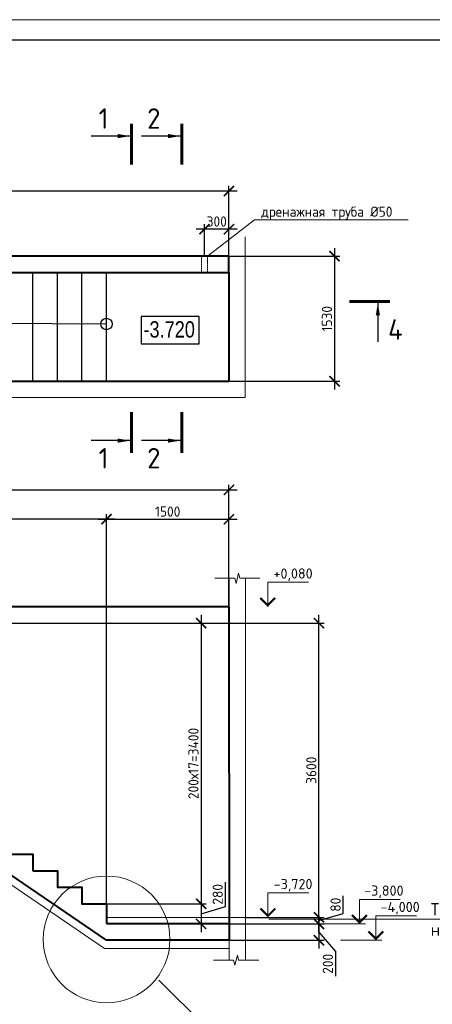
# Model space of a CAD drawing. Header units: millimetres. Extents: x 130535 to 3472113, y -52734 to 121434.
# Tile 38 of 100: x 491404 to 501503, y 10113 to 34210. Entities that reach past the tile are written whole.
import ezdxf
from ezdxf import colors
from ezdxf.entities.mleader import LeaderData, LeaderLine
from ezdxf.math import Vec2, Vec3

# ---------------------------------------------------------------- set-up
doc = ezdxf.new("R2010")
doc.units = ezdxf.units.MM
doc.linetypes.add('DASHED', pattern=[7, 5, -2, 0])
doc.layers.get('DEFPOINTS').update_dxf_attribs({"color": 1, "lineweight": 0})
for name, color, linetype, lineweight in [('РАЗМЕРЫ', 1, 'Continuous', 9), ('Разрез жилая часть$0$Отметки', 1, 'Continuous', 20), ('Символы 0.20', 1, 'Continuous', 20), ('стены монолит', 126, 'Continuous', 40), ('Тонкая', 81, 'Continuous', 20), ('ТОНКИЕ', 7, 'Continuous', 9), ('Штриховая 0.20', 42, 'DASHED', 20)]:
    doc.layers.add(name, color=color, linetype=linetype, lineweight=lineweight)
doc.layers.add('ТОЛСТЫЕ_ОСНОВНЫЕ', color=6, linetype='Continuous')
doc.styles.add('Century Gothic', font='GOTHIC.TTF')
doc.styles.add('GOST-2.304_Type-B', font='GOST_Common.ttf')
doc.styles.add('ГОСТ', font='isocpeur.TTF')
doc.dimstyles.new('СПДС', dxfattribs={"dimscale": 100, "dimtxt": 2.5, "dimasz": 2.5, "dimexe": 1.25, "dimexo": 0, "dimtad": 1, "dimdec": 0, "dimtxsty": 'GOST-2.304_Type-B', "dimblk": 'ARCHTICK', "dimcen": 2.5, "dimdle": 2, "dimadec": 0, "dimazin": 2, "dimtfac": 0.75, "dimtdec": 0, "dimtmove": 1, "dimatfit": 3, "dimfxl": 1, "dimtolj": 1, "dimarcsym": 1})

# ---------------------------------------------------------------- blocks, each defined once
blk = doc.blocks.new('*U5')
at = {"layer": 'ТОЛСТЫЕ_ОСНОВНЫЕ', "color": 6}
blk.add_lwpolyline([(20, 5), (589, 5), (589, 415), (20, 415)], close=True, dxfattribs=at)
at = {"layer": 'ТОНКИЕ'}
blk.add_lwpolyline([(0, 0), (594, 0), (594, 420), (0, 420)], close=True, dxfattribs=at)
blk = doc.blocks.new('_ArchTick')
at = {"color": 0, "linetype": 'ByBlock', "const_width": 0.15}
blk.add_lwpolyline([(-0.5, -0.5), (0.5, 0.5)], dxfattribs=at)
blk = doc.blocks.new('*D254')
at = {"layer": 'DEFPOINTS', "color": 0, "linetype": 'Continuous', "lineweight": 0, "transparency": 16777216}
for p in [(495031, 12081), (495031, 11681, -350), (498729, 11681)]:
    blk.add_point(p, dxfattribs=at)
at = {"layer": 'РАЗМЕРЫ', "color": 0, "linetype": 'Continuous', "lineweight": -2, "transparency": 16777216}
for p, q in [((495031, 12081), (498854, 12081)), ((498729, 12281), (498729, 11481)), ((498729, 11881), (499135, 11404)), ((495031, 11681), (498854, 11681)), ((499135, 11404), (499135, 10804))]:
    blk.add_line(p, q, dxfattribs=at)
at = {"layer": 'РАЗМЕРЫ', "color": 0, "linetype": 'Continuous', "lineweight": -2, "transparency": 16777216, "xscale": 250, "yscale": 250, "zscale": 250}
for p, rotation in [((498729, 12081), 90), ((498729, 11681), 270)]:
    blk.add_blockref('_ArchTick', p, dxfattribs=dict(at, rotation=rotation))
at = {"layer": 'РАЗМЕРЫ', "color": 0, "linetype": 'Continuous', "lineweight": 0, "transparency": 16777216, "insert": (498947, 11104), "char_height": 250, "attachment_point": 5, "rotation": 90, "style": 'GOST-2.304_Type-B'}
blk.add_mtext('\\A1;200', dxfattribs=at)
blk = doc.blocks.new('*D223')
at = {"layer": 'DEFPOINTS', "color": 0, "linetype": 'Continuous', "lineweight": 0, "transparency": 16777216}
for p in [(495970, 19441, 700), (498729, 19441), (496931, 12241, 767)]:
    blk.add_point(p, dxfattribs=at)
at = {"layer": 'РАЗМЕРЫ', "color": 0, "linetype": 'Continuous', "lineweight": -2, "transparency": 16777216}
for p, q in [((498729, 12041), (498729, 19641)), ((495970, 19441), (498854, 19441)), ((496931, 12241), (498854, 12241))]:
    blk.add_line(p, q, dxfattribs=at)
at = {"layer": 'РАЗМЕРЫ', "color": 0, "linetype": 'Continuous', "lineweight": -2, "transparency": 16777216, "xscale": 250, "yscale": 250, "zscale": 250}
for p, rotation in [((498729, 19441), 90), ((498729, 12241), 270)]:
    blk.add_blockref('_ArchTick', p, dxfattribs=dict(at, rotation=rotation))
at = {"layer": 'РАЗМЕРЫ', "color": 0, "linetype": 'Continuous', "lineweight": 0, "transparency": 16777216, "insert": (498541, 15841), "char_height": 250, "attachment_point": 5, "rotation": 90, "style": 'GOST-2.304_Type-B'}
blk.add_mtext('\\A1;3600', dxfattribs=at)
blk = doc.blocks.new('*D224')
at = {"layer": 'DEFPOINTS', "color": 0, "linetype": 'Continuous', "lineweight": 0, "transparency": 16777216}
for p in [(483327, 21985), (483327, 19441), (493527, 12573)]:
    blk.add_point(p, dxfattribs=at)
at = {"layer": 'РАЗМЕРЫ', "color": 0, "linetype": 'Continuous', "lineweight": -2, "transparency": 16777216}
for p, q in [((493727, 21985), (483127, 21985)), ((483327, 19441), (483327, 22110)), ((493527, 12573), (493527, 22110))]:
    blk.add_line(p, q, dxfattribs=at)
at = {"layer": 'РАЗМЕРЫ', "color": 0, "linetype": 'Continuous', "lineweight": -2, "transparency": 16777216, "xscale": 250, "yscale": 250, "zscale": 250, "rotation": 180}
blk.add_blockref('_ArchTick', (483327, 21985), dxfattribs=at)
at = {"layer": 'РАЗМЕРЫ', "color": 0, "linetype": 'Continuous', "lineweight": -2, "transparency": 16777216, "xscale": 250, "yscale": 250, "zscale": 250}
blk.add_blockref('_ArchTick', (493527, 21985), dxfattribs=at)
at = {"layer": 'РАЗМЕРЫ', "color": 0, "linetype": 'Continuous', "lineweight": 0, "transparency": 16777216, "insert": (488427, 22172), "char_height": 250, "width": 550.09, "attachment_point": 5, "style": 'GOST-2.304_Type-B'}
blk.add_mtext('\\A1;300х17=5100', dxfattribs=at)
blk = doc.blocks.new('*D226')
at = {"layer": 'DEFPOINTS', "color": 0, "linetype": 'Continuous', "lineweight": 0, "transparency": 16777216}
for p in [(496527, 22703), (482927, 19841), (496527, 19841)]:
    blk.add_point(p, dxfattribs=at)
at = {"layer": 'РАЗМЕРЫ', "color": 0, "linetype": 'Continuous', "lineweight": -2, "transparency": 16777216}
for p, q in [((482727, 22703), (496727, 22703)), ((482927, 19841), (482927, 22828)), ((496527, 19841), (496527, 22828))]:
    blk.add_line(p, q, dxfattribs=at)
at = {"layer": 'РАЗМЕРЫ', "color": 0, "linetype": 'Continuous', "lineweight": -2, "transparency": 16777216, "xscale": 250, "yscale": 250, "zscale": 250, "rotation": 180}
blk.add_blockref('_ArchTick', (482927, 22703), dxfattribs=at)
at = {"layer": 'РАЗМЕРЫ', "color": 0, "linetype": 'Continuous', "lineweight": -2, "transparency": 16777216, "xscale": 250, "yscale": 250, "zscale": 250}
blk.add_blockref('_ArchTick', (496527, 22703), dxfattribs=at)
at = {"layer": 'РАЗМЕРЫ', "color": 0, "linetype": 'Continuous', "lineweight": 0, "transparency": 16777216, "insert": (489727, 22891), "char_height": 250, "attachment_point": 5, "style": 'GOST-2.304_Type-B'}
blk.add_mtext('\\A1;6800', dxfattribs=at)
blk = doc.blocks.new('*D227')
at = {"layer": 'DEFPOINTS', "color": 0, "linetype": 'Continuous', "lineweight": 0, "transparency": 16777216}
for p in [(496527, 21985), (496527, 19841), (493527, 12573)]:
    blk.add_point(p, dxfattribs=at)
at = {"layer": 'РАЗМЕРЫ', "color": 0, "linetype": 'Continuous', "lineweight": -2, "transparency": 16777216}
for p, q in [((493327, 21985), (496727, 21985)), ((493527, 12573), (493527, 22110)), ((496527, 19841), (496527, 22110))]:
    blk.add_line(p, q, dxfattribs=at)
at = {"layer": 'РАЗМЕРЫ', "color": 0, "linetype": 'Continuous', "lineweight": -2, "transparency": 16777216, "xscale": 250, "yscale": 250, "zscale": 250, "rotation": 180}
blk.add_blockref('_ArchTick', (493527, 21985), dxfattribs=at)
at = {"layer": 'РАЗМЕРЫ', "color": 0, "linetype": 'Continuous', "lineweight": -2, "transparency": 16777216, "xscale": 250, "yscale": 250, "zscale": 250}
blk.add_blockref('_ArchTick', (496527, 21985), dxfattribs=at)
at = {"layer": 'РАЗМЕРЫ', "color": 0, "linetype": 'Continuous', "lineweight": 0, "transparency": 16777216, "insert": (495027, 22172), "char_height": 250, "attachment_point": 5, "style": 'GOST-2.304_Type-B'}
blk.add_mtext('\\A1;1500', dxfattribs=at)
blk = doc.blocks.new('_None')
blk = doc.blocks.new('*D228')
at = {"layer": 'DEFPOINTS', "color": 0, "linetype": 'Continuous', "lineweight": 0, "transparency": 16777216}
for p in [(496527, 28422), (496527, 25362), (499111, 25362)]:
    blk.add_point(p, dxfattribs=at)
at = {"layer": 'РАЗМЕРЫ', "color": 0, "linetype": 'Continuous', "lineweight": -2, "transparency": 16777216}
for p, q in [((499111, 28622), (499111, 25162)), ((496527, 28422), (499236, 28422)), ((496527, 25362), (499236, 25362))]:
    blk.add_line(p, q, dxfattribs=at)
at = {"layer": 'РАЗМЕРЫ', "color": 0, "linetype": 'Continuous', "lineweight": -2, "transparency": 16777216, "xscale": 250, "yscale": 250, "zscale": 250}
for p, rotation in [((499111, 28422), 90), ((499111, 25362), 270)]:
    blk.add_blockref('_ArchTick', p, dxfattribs=dict(at, rotation=rotation))
at = {"layer": 'РАЗМЕРЫ', "color": 0, "linetype": 'Continuous', "lineweight": 0, "transparency": 16777216, "insert": (498924, 26892), "char_height": 250, "attachment_point": 5, "rotation": 90, "style": 'GOST-2.304_Type-B'}
blk.add_mtext('\\A1;1530', dxfattribs=at)
blk = doc.blocks.new('*D229')
at = {"layer": 'DEFPOINTS', "color": 0, "linetype": 'Continuous', "lineweight": 0, "transparency": 16777216}
for p in [(482927, 30016), (482927, 28422), (496527, 28222)]:
    blk.add_point(p, dxfattribs=at)
at = {"layer": 'РАЗМЕРЫ', "color": 0, "linetype": 'Continuous', "lineweight": -2, "transparency": 16777216}
for p, q in [((482927, 28422), (482927, 30141)), ((496527, 28222), (496527, 30141)), ((496727, 30016), (482727, 30016))]:
    blk.add_line(p, q, dxfattribs=at)
at = {"layer": 'РАЗМЕРЫ', "color": 0, "linetype": 'Continuous', "lineweight": -2, "transparency": 16777216, "xscale": 250, "yscale": 250, "zscale": 250, "rotation": 180}
blk.add_blockref('_ArchTick', (482927, 30016), dxfattribs=at)
at = {"layer": 'РАЗМЕРЫ', "color": 0, "linetype": 'Continuous', "lineweight": -2, "transparency": 16777216, "xscale": 250, "yscale": 250, "zscale": 250}
blk.add_blockref('_ArchTick', (496527, 30016), dxfattribs=at)
at = {"layer": 'РАЗМЕРЫ', "color": 0, "linetype": 'Continuous', "lineweight": 0, "transparency": 16777216, "insert": (489727, 30204), "char_height": 250, "attachment_point": 5, "style": 'GOST-2.304_Type-B'}
blk.add_mtext('\\A1;6800', dxfattribs=at)
blk = doc.blocks.new('*D258')
at = {"layer": 'DEFPOINTS', "color": 0, "linetype": 'Continuous', "lineweight": 0, "transparency": 16777216}
for p in [(482927, 19441), (493531, 12573), (495845, 12573)]:
    blk.add_point(p, dxfattribs=at)
at = {"layer": 'РАЗМЕРЫ', "color": 0, "linetype": 'Continuous', "lineweight": -2, "transparency": 16777216}
for p, q in [((495845, 19641), (495845, 12373)), ((482927, 19441), (495970, 19441)), ((493531, 12573), (495970, 12573))]:
    blk.add_line(p, q, dxfattribs=at)
at = {"layer": 'РАЗМЕРЫ', "color": 0, "linetype": 'Continuous', "lineweight": -2, "transparency": 16777216, "xscale": 250, "yscale": 250, "zscale": 250}
for p, rotation in [((495845, 19441), 90), ((495845, 12573), 270)]:
    blk.add_blockref('_ArchTick', p, dxfattribs=dict(at, rotation=rotation))
at = {"layer": 'РАЗМЕРЫ', "color": 0, "linetype": 'Continuous', "lineweight": 0, "transparency": 16777216, "insert": (495657, 16007), "char_height": 250, "attachment_point": 5, "rotation": 90, "style": 'GOST-2.304_Type-B'}
blk.add_mtext('\\A1;200х17=3400', dxfattribs=at)
blk = doc.blocks.new('*D259')
at = {"layer": 'DEFPOINTS', "color": 0, "linetype": 'Continuous', "lineweight": 0, "transparency": 16777216}
for p in [(495927, 29083), (495927, 28422), (496527, 28422)]:
    blk.add_point(p, dxfattribs=at)
at = {"layer": 'РАЗМЕРЫ', "color": 0, "linetype": 'Continuous', "lineweight": -2, "transparency": 16777216}
for p, q in [((495927, 28422), (495927, 29208)), ((496527, 28422), (496527, 29208)), ((496727, 29083), (495727, 29083))]:
    blk.add_line(p, q, dxfattribs=at)
at = {"layer": 'РАЗМЕРЫ', "color": 0, "linetype": 'Continuous', "lineweight": -2, "transparency": 16777216, "xscale": 250, "yscale": 250, "zscale": 250, "rotation": 180}
blk.add_blockref('_ArchTick', (495927, 29083), dxfattribs=at)
at = {"layer": 'РАЗМЕРЫ', "color": 0, "linetype": 'Continuous', "lineweight": -2, "transparency": 16777216, "xscale": 250, "yscale": 250, "zscale": 250}
blk.add_blockref('_ArchTick', (496527, 29083), dxfattribs=at)
at = {"layer": 'РАЗМЕРЫ', "color": 0, "linetype": 'Continuous', "lineweight": 0, "transparency": 16777216, "insert": (496227, 29271), "char_height": 250, "attachment_point": 5, "style": 'GOST-2.304_Type-B'}
blk.add_mtext('\\A1;300', dxfattribs=at)
blk = doc.blocks.new('*D474')
at = {"layer": 'DEFPOINTS', "color": 0, "linetype": 'Continuous', "lineweight": 0, "transparency": 16777216}
for p in [(493531, 12573), (493531, 12081), (495845, 12081)]:
    blk.add_point(p, dxfattribs=at)
at = {"layer": 'РАЗМЕРЫ', "color": 0, "linetype": 'Continuous', "lineweight": -2, "transparency": 16777216}
for p, q in [((496439, 12505), (496439, 13105)), ((495845, 12773), (495845, 11881)), ((493531, 12573), (495970, 12573)), ((495845, 12327), (496439, 12505)), ((493531, 12081), (495970, 12081))]:
    blk.add_line(p, q, dxfattribs=at)
at = {"layer": 'РАЗМЕРЫ', "color": 0, "linetype": 'Continuous', "lineweight": -2, "transparency": 16777216, "xscale": 250, "yscale": 250, "zscale": 250}
for p, rotation in [((495845, 12573), 90), ((495845, 12081), 270)]:
    blk.add_blockref('_ArchTick', p, dxfattribs=dict(at, rotation=rotation))
at = {"layer": 'РАЗМЕРЫ', "color": 0, "linetype": 'Continuous', "lineweight": 0, "transparency": 16777216, "insert": (496251, 12805), "char_height": 250, "attachment_point": 5, "rotation": 90, "style": 'GOST-2.304_Type-B'}
blk.add_mtext('\\A1;280', dxfattribs=at)
blk = doc.blocks.new('*D502')
at = {"layer": 'DEFPOINTS', "color": 0, "linetype": 'Continuous', "lineweight": 0, "transparency": 16777216}
for p in [(496942, 12241, -700), (496942, 12081, 350), (498729, 12241)]:
    blk.add_point(p, dxfattribs=at)
at = {"layer": 'РАЗМЕРЫ', "color": 0, "linetype": 'Continuous', "lineweight": -2, "transparency": 16777216}
for p, q in [((499322, 12339), (499322, 12764)), ((498729, 11881), (498729, 12441)), ((498729, 12161), (499322, 12339)), ((496942, 12241), (498854, 12241)), ((496942, 12081), (498854, 12081))]:
    blk.add_line(p, q, dxfattribs=at)
at = {"layer": 'РАЗМЕРЫ', "color": 0, "linetype": 'Continuous', "lineweight": -2, "transparency": 16777216, "xscale": 250, "yscale": 250, "zscale": 250}
for p, rotation in [((498729, 12241), 90), ((498729, 12081), 270)]:
    blk.add_blockref('_ArchTick', p, dxfattribs=dict(at, rotation=rotation))
at = {"layer": 'РАЗМЕРЫ', "color": 0, "linetype": 'Continuous', "lineweight": 0, "transparency": 16777216, "insert": (499135, 12551), "char_height": 250, "attachment_point": 5, "rotation": 90, "style": 'GOST-2.304_Type-B'}
blk.add_mtext('\\A1;80', dxfattribs=at)

msp = doc.modelspace()

# ---------------------------------------------------------------- linework, layer by layer
at = {"linetype": 'Continuous', "lineweight": 25, "transparency": 33554687}
for p, q in [((491726.6, 25361.7, -700), (491726.6, 28021.7, 0)), ((492326.6, 25361.7, -700), (492326.6, 28021.7, 0)), ((492926.6, 25361.7, -700), (492926.6, 28021.7)), ((493526.6, 25361.7, -700), (493526.6, 28021.7)), ((493526.6, 26761.7), (483326.6, 26824.4, -273.9)), ((482926.6, 25361.7, -700), (493526.6, 25361.7, -700))]:
    msp.add_line(p, q, dxfattribs=at)
msp.add_lwpolyline([(494377.9, 26278.6), (495800.4, 26278.6), (495800.4, 26945.3), (494377.9, 26945.3), (494377.9, 26278.6)], dxfattribs=at)
msp.add_circle((493526.6, 26761.7), 140, dxfattribs=at)
at = {"layer": 'РАЗМЕРЫ', "linetype": 'Continuous', "lineweight": 0}
for p, q in [((496526.6, 25361.7), (496526.6, 28896.8)), ((496926.6, 24961.7, -700), (496926.6, 28896.8)), ((480127.9, 25361.7, -700), (499100.6, 25361.7, -700)), ((480127.9, 24961.7, -700), (496926.6, 24961.7, -700)), ((496531.1, 20539.1), (496531.1, 11192.8, -700)), ((496931.1, 20539.1, 700), (496931.1, 11192.8)), ((496931.1, 12240.8, -700), (493526.5, 12240.8))]:
    msp.add_line(p, q, dxfattribs=at)
msp.add_circle((493531.1, 11700.8), 1551.3, dxfattribs=at)
at = {"layer": 'Символы 0.20', "color": 1, "linetype": 'Continuous', "lineweight": 20, "ltscale": 100}
for p, q in [((497474.1, 20440.8), (498474.1, 20440.8)), ((497478.6, 12840.8), (498478.6, 12840.8)), ((499719.7, 12680.8), (500719.7, 12680.8)), ((498853.6, 12080.8), (499719.7, 12080.8)), ((500119.7, 12280.8), (501119.7, 12280.8)), ((499253.6, 11680.8), (500119.7, 11680.8))]:
    msp.add_line(p, q, dxfattribs=at)
at = {"layer": 'Символы 0.20', "color": 1, "linetype": 'Continuous', "lineweight": 20, "ltscale": 10000}
for p, q in [((499869.7, 12080.8), (499569.7, 12080.8)), ((500269.7, 11680.8), (499969.7, 11680.8))]:
    msp.add_line(p, q, dxfattribs=at)
for points in [[(497474.1, 19840.8), (497474.1, 20440.8)], [(497478.6, 12240.8), (497478.6, 12840.8)], [(499719.7, 12080.8), (499719.7, 12680.8)], [(500119.7, 11680.8), (500119.7, 12280.8)]]:
    msp.add_lwpolyline(points, dxfattribs=at)
at = {"layer": 'Символы 0.20', "color": 1, "linetype": 'Continuous', "lineweight": 20, "ltscale": 10000, "const_width": 50}
for points in [[(497291.7, 20058.5), (497474.1, 19876.2), (497656.4, 20058.5)], [(497296.3, 12458.5), (497478.6, 12276.2), (497660.9, 12458.5)], [(499537.3, 12298.5), (499719.7, 12116.2), (499902, 12298.5)], [(499937.4, 11898.5), (500119.7, 11716.2), (500302, 11898.5)]]:
    msp.add_lwpolyline(points, dxfattribs=at)
at = {"layer": 'стены монолит', "ltscale": 100}
for p, q in [((496526.6, 28021.7, -700), (496526.6, 25361.7)), ((496526.6, 19840.8), (482926.6, 19840.8)), ((496526.6, 19840.8), (496531.1, 11680.8)), ((493531.1, 11680.8), (482726.5, 19040.8)), ((496531.1, 12080.8, 700), (493531.1, 12080.8)), ((496531.1, 11680.8), (493531.1, 11680.8))]:
    msp.add_line(p, q, dxfattribs=at)
at = {"layer": 'стены монолит', "color": 0, "lineweight": 18, "ltscale": 100}
for p, q in [((493477.6, 11480.8), (482664.7, 18840.8)), ((496531.1, 11480.8), (493477.6, 11480.8))]:
    msp.add_line(p, q, dxfattribs=at)
at = {"layer": 'стены монолит', "ltscale": 100}
msp.add_lwpolyline([(496526.6, 28421.7), (482926.6, 28421.7), (482926.6, 28021.7), (496526.6, 28021.7)], close=True, dxfattribs=at)
for points in [[(482926.6, 28021.7), (480526.6, 28021.7), (480526.6, 25361.7), (496526.6, 25361.7)], [(489926.5, 14592.8), (490526.5, 14592.8), (490526.5, 14188.8), (491126.5, 14188.8), (491126.5, 13784.8), (491726.5, 13784.8), (491726.5, 13380.8)], [(491726.5, 13380.8), (492326.5, 13380.8), (492326.5, 12976.8), (492926.5, 12976.8), (492926.5, 12572.8), (493526.5, 12572.8), (493526.5, 12088.8)]]:
    msp.add_lwpolyline(points, dxfattribs=at)
at = {"layer": 'Тонкая', "elevation": 700}
msp.add_lwpolyline([(497282, 20539.1), (497207, 20539.1), (496792.3, 20539.1), (496761, 20664.1), (496698.5, 20414.1), (496667.3, 20539.1), (496252.5, 20539.1), (496177.5, 20539.1)], dxfattribs=at)
at = {"layer": 'Тонкая'}
msp.add_lwpolyline([(497253.3, 11192.8), (497178.3, 11192.8), (496763.5, 11192.8), (496732.2, 11317.8), (496669.7, 11067.8), (496638.5, 11192.8), (496223.7, 11192.8), (496148.7, 11192.8)], dxfattribs=at)
at = {"layer": 'ТОНКИЕ', "linetype": 'Continuous', "lineweight": 25, "ltscale": 200}
for p, q in [((494106.3, 31361.3), (493156.3, 31361.3)), ((495336.4, 31361.3), (494386.4, 31361.3)), ((500170.5, 27278.3), (500170.5, 26328.3)), ((494106.3, 23908.3), (493156.3, 23908.3)), ((495336.4, 23908.3), (494386.4, 23908.3))]:
    msp.add_line(p, q, dxfattribs=at)
at = {"layer": 'ТОНКИЕ', "linetype": 'Continuous', "lineweight": 25, "ltscale": 200, "const_width": 70}
for points in [[(494141.3, 31661.3), (494141.3, 30661.3)], [(495371.4, 31661.3), (495371.4, 30661.3)], [(500470.5, 27313.3), (499470.5, 27313.3)], [(494141.3, 23608.3), (494141.3, 24608.3)], [(495371.4, 23608.3), (495371.4, 24608.3)]]:
    msp.add_lwpolyline(points, dxfattribs=at)
at = {"layer": 'ТОНКИЕ', "linetype": 'Continuous', "lineweight": 25, "ltscale": 200}
for points in [[(494106.3, 31361.3), (493805.8, 31411.6), (493805.8, 31311)], [(495336.4, 31361.3), (495035.9, 31411.6), (495035.9, 31311)], [(500170.5, 27278.3), (500120.2, 26977.9), (500220.7, 26977.9)], [(494106.3, 23908.3), (493805.8, 23958.6), (493805.8, 23858.1)], [(495336.4, 23908.3), (495035.9, 23958.6), (495035.9, 23858.1)]]:
    msp.add_solid(points, dxfattribs=at)
at = {"layer": 'Штриховая 0.20'}
msp.add_lwpolyline([(495851.6, 28421.7), (495851.6, 28021.7), (496001.6, 28021.7), (496001.6, 28421.7)], close=True, dxfattribs=at)

# ---------------------------------------------------------------- block references
at = {"xscale": 100, "yscale": 100, "zscale": 100}
msp.add_blockref('*U5', (474692.4, -7790.1), dxfattribs=at)
msp.add_blockref('*U5', (474692.4, -7790.1), dxfattribs=at)

# ---------------------------------------------------------------- texts
at = {"linetype": 'Continuous', "lineweight": 25, "transparency": 33554687, "insert": (494433.5, 26425.3), "char_height": 400, "width": 1478.138, "attachment_point": 7, "style": 'Century Gothic'}
msp.add_mtext('{\\W0.83;-3.720}', dxfattribs=at)
at = {"insert": (153574.3, 18462.6), "char_height": 330, "attachment_point": 1, "style": 'ГОСТ'}
msp.add_mtext_dynamic_manual_height_columns('\\pi10055.14148;{\\H1.5152x;\\P\\pi7542.56108;Общие указания\\P\\pi1650;}1.^IРабочая документация разработана в соответствии с заданием на проектирование, требованиями действующих технических регламентов, стандартов, сводов правил и других документов, содержащих установленные требования.\\P2.^IРабочая документация выполнена в соответствии со следующими нормативными и техническими документами:\\P-^IСП 20.13330.2016 "Нагрузки и Воздействия";\\P-^IСП 63.13330.2012 "Бетонные и железобетонные конструкции. Основные положения";\\P-^IСП 22.13330.2016 "Основания зданий и сооружений";\\P-^IСП 45.13330.2012 "Земляные сооружения, основания и фундаменты".\\P3.   За относительную отметку 0,000 принята отметка чистого пола первого этажа.\\P4.^IПеречень видов работ, для которых необходимо составлять акты освидетельствования скрытых работ:\\P-^Iармирование конструкций;\\P-^Iосвидетельствование опалубки перед бетонированием;\\P-^Iвыполнение сварочных работ;\\P-^Iотбор контрольных проб бетона;\\P-^Iсоответствие законченных железобетонных конструкций проекту с отображением качества работ;\\P-^Iустройство монолитных конструкций, выполняемых в зимнее время;  \\P\\pi0;        -    устройство гидроизоляции;\\P\\pi1650;-^Iуплотнение грунтов и обратную засыпку.\\PЗапрещается выполнение последующих работ при отсутствии актов освидетельствования предшествующих скрытых работ во всех случаях.\\P\\pi0;        5. Проект рассчитан на производство работ в период положительных температур. В случае выполнения работ при отрицательных температурах необходимо выполнять требования СНиП часть 3 по производству работ и ППР.\\P        6. При минимальной температуре воздуха до минус 15°С допускается:\\P\\pi1650;-выдерживание бетона в конструкции методом термоса, при предварительном разогреве бетонной смеси;\\P -форсированный электроразогрев бетона в конструкции с повторным уплотнением.\\PПри минимальной температуре воздуха до минус 25°С допускается:\\P -обогрев бетона в греющей опалубке с помощью низкотемпературных электронагревателей;\\P -электродный сквозной прогрев бетона;\\P -электрообогрев с помощью греющего провода.', width=18460.283, gutter_width=5800, heights=[33815.2], dxfattribs=at)
at = {"layer": 'Разрез жилая часть$0$Отметки', "linetype": 'Continuous', "lineweight": 25, "ltscale": 100, "style": 'ГОСТ'}
for s, p in [('+0,080', (497616.6, 20530.8)), ('-3,720', (497621.1, 12930.8)), ('-3,800', (499837.2, 12770.8)), ('-4,000', (500237.2, 12370.8))]:
    msp.add_text(s, height=250, dxfattribs=at).set_placement(p)
at = {"layer": 'ТОНКИЕ', "linetype": 'Continuous', "lineweight": 0, "char_height": 500, "attachment_point": 5, "style": 'GOST-2.304_Type-B'}
for s, insert in [('2', (494686.4, 31791.3)), ('1', (493456.3, 31791.3)), ('4', (500600.5, 26628.3)), ('1', (493456.3, 23478.3)), ('2', (494686.4, 23478.3))]:
    msp.add_mtext_dynamic_manual_height_columns(s, width=723.88, gutter_width=25, heights=[0], dxfattribs=dict(at, insert=insert))

# ---------------------------------------------------------------- dimensions: what is measured, and where the dimension line sits
at = {"layer": 'РАЗМЕРЫ', "linetype": 'Continuous', "lineweight": 0}
for base, p1, p2, picture, middle in [((482926.6, 30016.4), (496526.6, 28221.7), (482926.6, 28421.7), '*D229', (489726.6, 30203.9)), ((495926.6, 29083.3), (496526.6, 28421.7), (495926.6, 28421.7), '*D259', (496226.6, 29270.8))]:
    dim = msp.add_linear_dim(base=base, p1=p1, p2=p2, dimstyle='СПДС', override={"dimlfac": 0.5}, dxfattribs=at)
    dim.commit()
    dim.dimension.update_dxf_attribs({"geometry": picture, "text_midpoint": middle})
for base, p1, p2, angle, override, picture, middle in [((499111.4, 25361.7), (496526.6, 28421.7), (496526.6, 25361.7), 90, {"dimlfac": 0.5}, '*D228', (498923.9, 26891.7)), ((496526.6, 22703.3), (482926.6, 19840.8), (496526.6, 19840.8), 180, {"dimlfac": 0.5, "dimrnd": 5}, '*D226', (489726.6, 22890.8)), ((496526.6, 21984.5), (493526.5, 12572.8), (496526.6, 19840.8), 180, {"dimlfac": 0.5, "dimrnd": 5}, '*D227', (495026.5, 22172)), ((498728.6, 19440.8, -700), (496931.1, 12240.8, 66.5), (495970, 19440.8), 90, {"dimlfac": 0.5}, '*D223', (498541.1, 15840.8, -700)), ((498728.6, 12240.8), (496942.3, 12080.8, 350), (496942.3, 12240.8, -700), 90, {"dimlfac": 0.5}, '*D502', (499134.8, 12401.4))]:
    dim = msp.add_linear_dim(base=base, p1=p1, p2=p2, angle=angle, dimstyle='СПДС', override=override, dxfattribs=at)
    dim.commit()
    dim.dimension.update_dxf_attribs({"geometry": picture, "text_midpoint": middle})
for base, p1, p2, angle, text, override, picture, middle in [((483326.5, 21984.5), (493526.5, 12572.8), (483326.5, 19440.8), 180, '300х17=<>', {"dimlfac": 0.5, "dimrnd": 5}, '*D224', (488426.5, 22172)), ((495845, 12572.8), (482926.6, 19440.8), (493531.1, 12572.8), 90, '200х17=3400', {"dimlfac": 0.5}, '*D258', (495657.5, 16006.8)), ((495845, 12080.8), (493531.1, 12572.8), (493531.1, 12080.8), 90, '280', {"dimlfac": 0.5}, '*D474', (496251.2, 12567.4))]:
    dim = msp.add_linear_dim(base=base, p1=p1, p2=p2, angle=angle, text=text, dimstyle='СПДС', override=override, dxfattribs=at)
    dim.commit()
    dim.dimension.update_dxf_attribs({"geometry": picture, "text_midpoint": middle})
dim = msp.add_linear_dim(base=(498728.6, 11680.8, 350), p1=(495031.1, 12080.8, 350), p2=(495031.1, 11680.8), angle=90, dimstyle='СПДС', override={"dimlfac": 0.5}, dxfattribs=at)
dim.commit()
dim.dimension.update_dxf_attribs({"geometry": '*D254', "text_midpoint": (499134.8, 11341.3, 350), "dimtype": 160})

# ---------------------------------------------------------------- leaders
at = {"layer": 'Символы 0.20'}
ml = msp.add_multileader_mtext('Standard', dxfattribs=at)
ml.set_content('дренажная труба %%C50', color=256, style='GOST-2.304_Type-B')
ml.set_leader_properties(color=256, linetype='ByLayer', lineweight=-1)
ml.set_arrow_properties(name='NONE')
ml.build(insert=Vec2(0, 0))
ml.multileader.update_dxf_attribs({"text_left_attachment_type": 6, "text_right_attachment_type": 6, "dogleg_length": 1, "arrow_head_size": 18, "scale": 20})
ctx = ml.context
ctx.base_point, ctx.scale, ctx.char_height, ctx.arrow_head_size, ctx.landing_gap_size, ctx.plane_origin = Vec3(497251.4, 29310.7), 20, 250, 18, 9, Vec3(492802.5, 23441)
ctx.left_attachment, ctx.right_attachment, ctx.text_align_type = 6, 6, 1
notes = []
notes.append((ctx, [(1, (1, 1, 0), (497150.4, 29310.7), (1, 0), 101, [(0, [(496001.6, 28421.7)], 0, [])])]))
ctx.mtext.insert, ctx.mtext.alignment, ctx.mtext.flow_direction = Vec3(498921, 29635.7), 2, 5
at = {"layer": 'Символы 0.20', "ltscale": 100}
ml = msp.add_multileader_mtext('Standard', dxfattribs=at)
ml.set_content('Труба Тр\\Pниз трубы на 50 мм выше верха плиты', color=256, style='ГОСТ')
ml.set_leader_properties(color=256, linetype='ByLayer', lineweight=-1)
ml.set_arrow_properties(name='NONE')
ml.build(insert=Vec2(0, 0))
ml.multileader.update_dxf_attribs({"text_left_attachment_type": 6, "text_right_attachment_type": 6, "dogleg_length": 2.5, "arrow_head_size": 45, "scale": 100})
ctx = ml.context
ctx.base_point, ctx.scale, ctx.char_height, ctx.arrow_head_size, ctx.landing_gap_size, ctx.plane_origin = Vec3(501440.4, 12197.9), 100, 300, 45, 22.5, Vec3(511146.9, 8887.5)
ctx.left_attachment, ctx.right_attachment = 6, 6
notes.append((ctx, [(1, (1, 1, 0), (505500.4, 12197.9), (-1, 0), 250, [(0, [(506139.9, 10557.6)], 0, [])])]))
ctx.mtext.insert, ctx.mtext.width, ctx.mtext.flow_direction = Vec3(501462.9, 12587.9), 3780.751, 5
at = {"layer": 'Символы 0.20'}
ml = msp.add_multileader_mtext('Standard', dxfattribs=at)
ml.set_content('1', color=256, style='GOST-2.304_Type-B')
ml.set_leader_properties(color=256, linetype='ByLayer', lineweight=-1)
ml.set_arrow_properties(name='NONE')
ml.build(insert=Vec2(0, 0))
ml.multileader.update_dxf_attribs({"text_left_attachment_type": 6, "text_right_attachment_type": 6, "dogleg_length": 1, "arrow_head_size": 36, "scale": 20})
ctx = ml.context
ctx.base_point, ctx.scale, ctx.char_height, ctx.arrow_head_size, ctx.landing_gap_size, ctx.plane_origin = Vec3(496622.6, 9103.2, 700), 20, 500, 36, 18, Vec3(488505, 12554.1, 700)
ctx.left_attachment, ctx.right_attachment = 6, 6
notes.append((ctx, [(0, (1, 1, 0), (496422.6, 9103.2, 700), (1, 0), 200, [(0, [(494810.8, 10706.7, 700)], 0, [])])]))
ctx.mtext.insert, ctx.mtext.flow_direction = Vec3(496640.6, 9703.2, 700), 5
at = {"layer": 'Символы 0.20', "ltscale": 100}
ml = msp.add_multileader_mtext('Standard', dxfattribs=at)
ml.set_content('Труба Тр\\Pниз трубы в уровне верха плиты', color=256, style='ГОСТ')
ml.set_leader_properties(color=256, linetype='ByLayer', lineweight=-1)
ml.set_arrow_properties(name='NONE')
ml.build(insert=Vec2(0, 0))
ml.multileader.update_dxf_attribs({"text_left_attachment_type": 6, "text_right_attachment_type": 6, "dogleg_length": 2.5, "arrow_head_size": 45, "scale": 100})
ctx = ml.context
ctx.base_point, ctx.scale, ctx.char_height, ctx.arrow_head_size, ctx.landing_gap_size, ctx.plane_origin = Vec3(439775.3, 9734), 100, 300, 45, 22.5, Vec3(433878.8, 6423.5)
ctx.left_attachment, ctx.right_attachment = 6, 6
notes.append((ctx, [(1, (1, 1, 0), (439525.3, 9734), (1, 0), 250, [(0, [(438885.9, 8093.7)], 0, [])])]))
ctx.mtext.insert, ctx.mtext.width, ctx.mtext.flow_direction = Vec3(439797.8, 10124), 6576.024, 5
for ctx, leaders in notes:
    for number, flags, end, landing, length, lines in leaders:
        leader = LeaderData()
        leader.index, (leader.has_last_leader_line, leader.has_dogleg_vector, leader.attachment_direction) = number, flags
        leader.last_leader_point, leader.dogleg_vector, leader.dogleg_length = Vec3(end), Vec3(landing), length
        for number, points, colour, breaks in lines:
            line = LeaderLine()
            line.index, line.vertices, line.color, line.breaks = number, Vec3.list(points), colors.encode_raw_color(colour), breaks
            leader.lines.append(line)
        ctx.leaders.append(leader)

doc.saveas('drawing.dxf')
